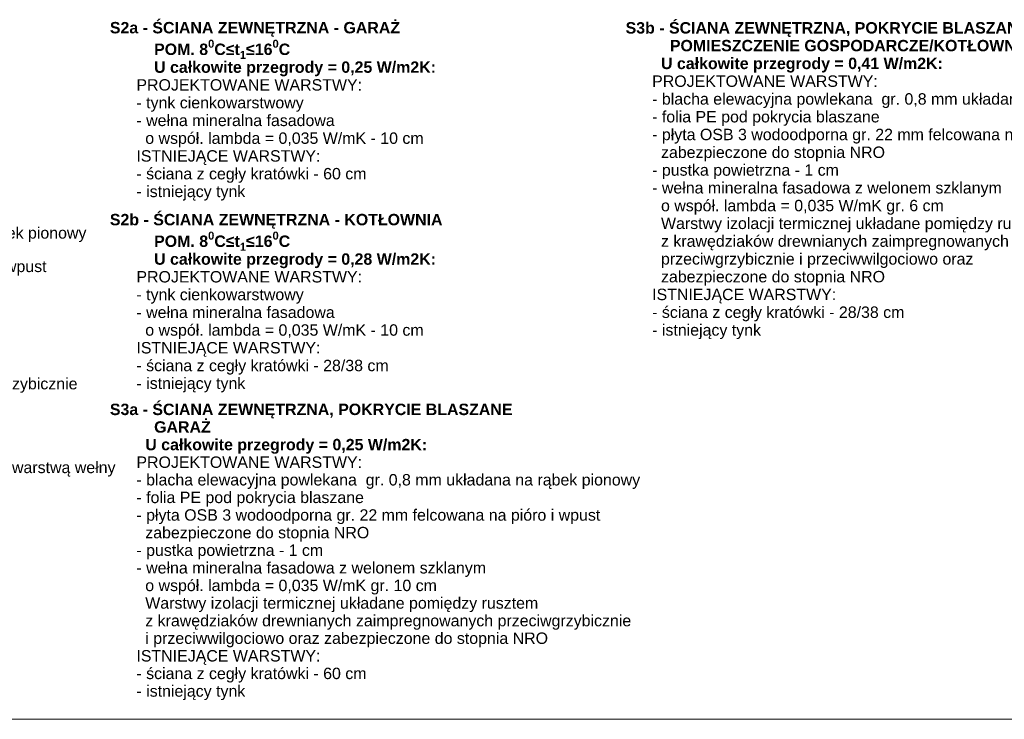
# Model space of a CAD drawing. Extents: x -547885 to -186295, y -25370 to 156194.
# Tile 142 of 256: x -502218 to -488401, y 19244 to 29067. Entities that reach past the tile are written whole.
import ezdxf

# ---------------------------------------------------------------- set-up
doc = ezdxf.new("R2010")
doc.units = 0
doc.header["$MEASUREMENT"] = 0
doc.layers.add('Arch opisy_Nr_Pióra__5', color=7, linetype='Continuous', lineweight=13)
doc.layers.add('ARCH TABELA_Nr_Pióra__21', color=7, linetype='Continuous', lineweight=9)
doc.styles.add('GENERATED_STYLE_10', font='arial.ttf')

msp = doc.modelspace()

# ---------------------------------------------------------------- linework, layer by layer
at = {"layer": 'ARCH TABELA_Nr_Pióra__21', "linetype": 'Continuous'}
msp.add_line((-470223.3, 19244.2), (-510973.3, 19244.2), dxfattribs=at)

# ---------------------------------------------------------------- texts
at = {"layer": 'Arch opisy_Nr_Pióra__5', "linetype": 'Continuous', "char_height": 160, "attachment_point": 1, "style": 'GENERATED_STYLE_10'}
for s, insert, width, line_spacing_factor in [('\\A1;{\\fArial|b1|i0|c0|p38;S2a - ŚCIANA ZEWNĘTRZNA - GARAŻ\\P          POM. 8\\A1{\\H0.7x;\\S0^  ;}C≤t\\A1{\\H0.7x;\\S ^ 1;}≤16\\A1{\\H0.7x;\\S0^  ;}C\\P          U całkowite przegrody = 0,25 W/m2K:\\P\\fArial|b0|i0|c0|p38;      PROJEKTOWANE WARSTWY:\\P      - tynk cienkowarstwowy\\P      - wełna mineralna fasadowa \\P        o współ. lambda = 0,035 W/mK - 10 cm  \\P      ISTNIEJĄCE WARSTWY:\\P      - ściana z cegły kratówki - 60 cm\\P      - istniejący tynk}', (-500952.9, 29034.6), 7654.62, 0.934632), ('\\A1;{\\fArial|b1|i0|c0|p38;S3b - ŚCIANA ZEWNĘTRZNA, POKRYCIE BLASZANE\\P          POMIESZCZENIE GOSPODARCZE/KOTŁOWNIA\\P        U całkowite przegrody = 0,41 W/m2K:\\P\\fArial|b0|i0|c0|p38;      PROJEKTOWANE WARSTWY:\\P      - blacha elewacyjna powlekana  gr. 0,8 mm układana na rąbek pionowy\\P      - folia PE pod pokrycia blaszane\\P      - płyta OSB 3 wodoodporna gr. 22 mm felcowana na pióro i wpust\\P        zabezpieczone do stopnia NRO\\P      - pustka powietrzna - 1 cm\\P      - wełna mineralna fasadowa z welonem szklanym\\P        o współ. lambda = 0,035 W/mK gr. 6 cm \\P        Warstwy izolacji termicznej układane pomiędzy rusztem\\P        z krawędziaków drewnianych zaimpregnowanych \\P        przeciwgrzybicznie i przeciwwilgociowo oraz \\P        zabezpieczone do stopnia NRO \\P      ISTNIEJĄCE WARSTWY:\\P      - ściana z cegły kratówki - 28/38 cm\\P      - istniejący tynk}', (-493715.6, 29032.1), 7654.62, 0.935461), ('\\A1;{\\fArial|b1|i0|c0|p38;S3 - ŚCIANA ZEWNĘTRZNA, POKRYCIE BLASZANE\\P        GŁÓWNA BRYŁA BUDYNKU\\P        U całkowite przegrody = 0,19 W/m2K:\\P\\fArial|b0|i0|c0|p38;      PROJEKTOWANE WARSTWY:\\P      - blacha elewacyjna powlekana  gr. 0,8 mm układana na rąbek pionowy\\P      - folia PE pod pokrycia blaszane\\P      - płyta OSB 3 wodoodporna gr. 22 mm felcowana na pióro i wpust\\P        zabezpieczone do stopnia NRO\\P      - pustka powietrzna - 1 cm\\P      - wełna mineralna fasadowa z welonem szklanym\\P        o współ. lambda = 0,035 W/mK gr. 5 cm \\P      - płyty z piany PIR o współ. lambda = 0,022 W/mK gr. 6 cm \\P        Warstwy izolacji termicznej układane pomiędzy rusztem\\P        z krawędziaków drewnianych zaimpregnowanych przeciwgrzybicznie\\P        i przeciwwilgociowo oraz zabezpieczone do stopnia NRO \\P      ISTNIEJĄCE WARSTWY:\\P      - ściana z cegły kratówki - 60 cm\\P      - istniejący tynk\\PUWAGA - płyty z piany PIR poza ścianą obłożyć z każdej strony warstwą wełny \\P                  mineralnej gr. 5 cm}', (-508723.3, 27094.3), 7802.027, 0.881826), ('\\A1;{\\fArial|b1|i0|c0|p38;S2b - ŚCIANA ZEWNĘTRZNA - KOTŁOWNIA\\P          POM. 8\\A1{\\H0.7x;\\S0^  ;}C≤t\\A1{\\H0.7x;\\S ^ 1;}≤16\\A1{\\H0.7x;\\S0^  ;}C\\P          U całkowite przegrody = 0,28 W/m2K:\\P\\fArial|b0|i0|c0|p38;      PROJEKTOWANE WARSTWY:\\P      - tynk cienkowarstwowy\\P      - wełna mineralna fasadowa \\P        o współ. lambda = 0,035 W/mK - 10 cm  \\P      ISTNIEJĄCE WARSTWY:\\P      - ściana z cegły kratówki - 28/38 cm\\P      - istniejący tynk}', (-500952.9, 26340), 7654.62, 0.933953), ('\\A1;{\\fArial|b1|i0|c0|p38;S3a - ŚCIANA ZEWNĘTRZNA, POKRYCIE BLASZANE\\P          GARAŻ\\P        U całkowite przegrody = 0,25 W/m2K:\\P\\fArial|b0|i0|c0|p38;      PROJEKTOWANE WARSTWY:\\P      - blacha elewacyjna powlekana  gr. 0,8 mm układana na rąbek pionowy\\P      - folia PE pod pokrycia blaszane\\P      - płyta OSB 3 wodoodporna gr. 22 mm felcowana na pióro i wpust\\P        zabezpieczone do stopnia NRO\\P      - pustka powietrzna - 1 cm\\P      - wełna mineralna fasadowa z welonem szklanym\\P        o współ. lambda = 0,035 W/mK gr. 10 cm \\P        Warstwy izolacji termicznej układane pomiędzy rusztem\\P        z krawędziaków drewnianych zaimpregnowanych przeciwgrzybicznie\\P        i przeciwwilgociowo oraz zabezpieczone do stopnia NRO \\P      ISTNIEJĄCE WARSTWY:\\P      - ściana z cegły kratówki - 60 cm\\P      - istniejący tynk}', (-500952.9, 23675.7), 7654.62, 0.926561)]:
    msp.add_mtext(s, dxfattribs=dict(at, insert=insert, width=width, line_spacing_factor=line_spacing_factor))

doc.saveas('drawing.dxf')
